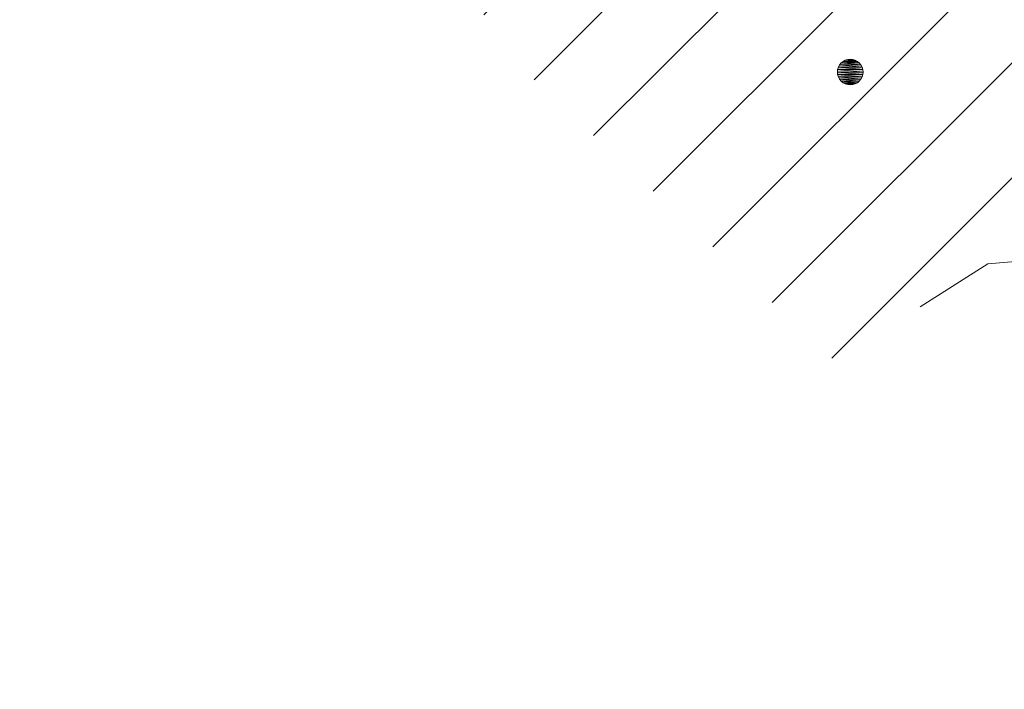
# Model space of a CAD drawing. Header units: metres. Extents: x 102852 to 106916, y 385458 to 392749.
# Tile 5 of 25: x 104573 to 104592, y 386053 to 386066. Entities that reach past the tile are written whole.
import ezdxf

# ---------------------------------------------------------------- set-up
doc = ezdxf.new("R2010")
doc.units = ezdxf.units.M
for name, color, linetype, lineweight in [('0-BEPLANTING', 14, 'Continuous', 30), ('B-WE-GR-STRUIK-G', 90, 'Continuous', 13), ('Bomen', 84, 'Continuous', 0)]:
    doc.layers.add(name, color=color, linetype=linetype, lineweight=lineweight)

# ---------------------------------------------------------------- blocks, each defined once
blk = doc.blocks.new('MPOLYGON_546')
at = {"layer": 'Bomen', "flags": 128}
for points in [[(104588.7732233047, 386064.7567766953), (104588.7421325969, 386064.7188925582), (104589.1578674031, 386064.7188925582)], [(104588.8111074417, 386064.7878674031), (104588.7732233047, 386064.7567766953), (104589.1267766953, 386064.7567766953)], [(104588.7732233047, 386064.7567766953), (104589.1267766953, 386064.7567766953), (104589.1578674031, 386064.7188925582)], [(104588.8543291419, 386064.8109698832), (104588.8111074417, 386064.7878674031), (104589.0888925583, 386064.7878674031)], [(104588.8111074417, 386064.7878674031), (104589.0888925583, 386064.7878674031), (104589.1267766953, 386064.7567766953)], [(104588.9012274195, 386064.8251963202), (104588.8543291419, 386064.8109698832), (104589.0456708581, 386064.8109698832)], [(104588.8543291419, 386064.8109698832), (104589.0456708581, 386064.8109698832), (104589.0888925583, 386064.7878674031)], [(104588.95, 386064.83), (104588.9012274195, 386064.8251963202), (104588.9987725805, 386064.8251963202)], [(104588.9012274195, 386064.8251963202), (104588.9987725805, 386064.8251963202), (104589.0456708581, 386064.8109698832)], [(104588.7048036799, 386064.6287725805), (104588.7, 386064.58), (104589.2, 386064.58)], [(104588.7, 386064.58), (104588.7048036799, 386064.5312274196), (104589.1951963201, 386064.5312274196)], [(104588.7, 386064.58), (104589.2, 386064.58), (104589.1951963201, 386064.5312274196)], [(104588.7190301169, 386064.6756708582), (104588.7048036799, 386064.6287725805), (104589.1951963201, 386064.6287725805)], [(104588.7048036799, 386064.6287725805), (104589.1951963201, 386064.6287725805), (104589.2, 386064.58)], [(104588.7048036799, 386064.5312274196), (104588.7190301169, 386064.4843291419), (104589.1809698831, 386064.4843291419)], [(104588.7048036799, 386064.5312274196), (104589.1951963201, 386064.5312274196), (104589.1809698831, 386064.4843291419)], [(104588.7421325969, 386064.7188925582), (104588.7190301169, 386064.6756708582), (104589.1809698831, 386064.6756708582)], [(104588.7190301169, 386064.6756708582), (104589.1809698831, 386064.6756708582), (104589.1951963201, 386064.6287725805)], [(104588.7421325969, 386064.7188925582), (104589.1578674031, 386064.7188925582), (104589.1809698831, 386064.6756708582)], [(104588.7190301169, 386064.4843291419), (104588.7421325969, 386064.4411074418), (104589.1578674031, 386064.4411074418)], [(104588.7190301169, 386064.4843291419), (104589.1809698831, 386064.4843291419), (104589.1578674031, 386064.4411074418)], [(104588.7421325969, 386064.4411074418), (104588.7732233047, 386064.4032233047), (104589.1267766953, 386064.4032233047)], [(104588.7421325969, 386064.4411074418), (104589.1578674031, 386064.4411074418), (104589.1267766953, 386064.4032233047)], [(104588.7732233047, 386064.4032233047), (104588.8111074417, 386064.372132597), (104589.0888925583, 386064.372132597)], [(104588.7732233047, 386064.4032233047), (104589.1267766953, 386064.4032233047), (104589.0888925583, 386064.372132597)], [(104588.8111074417, 386064.372132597), (104588.8543291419, 386064.3490301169), (104589.0456708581, 386064.3490301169)], [(104588.8111074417, 386064.372132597), (104589.0888925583, 386064.372132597), (104589.0456708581, 386064.3490301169)], [(104588.8543291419, 386064.3490301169), (104588.9012274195, 386064.3348036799), (104588.9987725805, 386064.3348036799)], [(104588.8543291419, 386064.3490301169), (104589.0456708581, 386064.3490301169), (104588.9987725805, 386064.3348036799)], [(104588.9012274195, 386064.3348036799), (104588.9987725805, 386064.3348036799), (104588.95, 386064.33)]]:
    blk.add_lwpolyline(points, close=True, dxfattribs=at)
at = {"layer": 'Bomen', "color": 74, "true_color": 0x55aa00, "flags": 128}
for points in [[(104588.7421325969, 386064.7188925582), (104588.7732233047, 386064.7567766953)], [(104588.7732233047, 386064.7567766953), (104588.8111074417, 386064.7878674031)], [(104588.8111074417, 386064.7878674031), (104588.8543291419, 386064.8109698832)], [(104588.8543291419, 386064.8109698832), (104588.9012274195, 386064.8251963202)], [(104588.9012274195, 386064.8251963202), (104588.95, 386064.83)], [(104588.95, 386064.83), (104588.9987725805, 386064.8251963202)], [(104588.9987725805, 386064.8251963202), (104589.0456708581, 386064.8109698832)], [(104589.0456708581, 386064.8109698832), (104589.0888925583, 386064.7878674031)], [(104589.0888925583, 386064.7878674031), (104589.1267766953, 386064.7567766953)], [(104589.1267766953, 386064.7567766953), (104589.1578674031, 386064.7188925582)], [(104588.7, 386064.58), (104588.7048036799, 386064.6287725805)], [(104588.7048036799, 386064.5312274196), (104588.7, 386064.58)], [(104588.7048036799, 386064.6287725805), (104588.7190301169, 386064.6756708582)], [(104588.7190301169, 386064.4843291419), (104588.7048036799, 386064.5312274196)], [(104588.7190301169, 386064.6756708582), (104588.7421325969, 386064.7188925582)], [(104589.1578674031, 386064.7188925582), (104589.1809698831, 386064.6756708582)], [(104589.1809698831, 386064.6756708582), (104589.1951963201, 386064.6287725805)], [(104589.1951963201, 386064.5312274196), (104589.1809698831, 386064.4843291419)], [(104589.1951963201, 386064.6287725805), (104589.2, 386064.58)], [(104589.2, 386064.58), (104589.1951963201, 386064.5312274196)], [(104588.7421325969, 386064.4411074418), (104588.7190301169, 386064.4843291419)], [(104588.7732233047, 386064.4032233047), (104588.7421325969, 386064.4411074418)], [(104588.8111074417, 386064.372132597), (104588.7732233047, 386064.4032233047)], [(104588.8543291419, 386064.3490301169), (104588.8111074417, 386064.372132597)], [(104588.9012274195, 386064.3348036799), (104588.8543291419, 386064.3490301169)], [(104589.0456708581, 386064.3490301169), (104588.9987725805, 386064.3348036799)], [(104589.0888925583, 386064.372132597), (104589.0456708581, 386064.3490301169)], [(104589.1267766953, 386064.4032233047), (104589.0888925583, 386064.372132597)], [(104589.1578674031, 386064.4411074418), (104589.1267766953, 386064.4032233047)], [(104589.1809698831, 386064.4843291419), (104589.1578674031, 386064.4411074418)], [(104588.95, 386064.33), (104588.9012274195, 386064.3348036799)], [(104588.9987725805, 386064.3348036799), (104588.95, 386064.33)]]:
    blk.add_lwpolyline(points, dxfattribs=at)
at = {"layer": 'Bomen'}
for points in [[(104588.7732233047, 386064.7567766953), (104588.7421325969, 386064.7188925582), (104589.1578674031, 386064.7188925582)], [(104588.8111074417, 386064.7878674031), (104588.7732233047, 386064.7567766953), (104589.1267766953, 386064.7567766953)], [(104588.7732233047, 386064.7567766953), (104589.1267766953, 386064.7567766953), (104589.1578674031, 386064.7188925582)], [(104588.8543291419, 386064.8109698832), (104588.8111074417, 386064.7878674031), (104589.0888925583, 386064.7878674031)], [(104588.8111074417, 386064.7878674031), (104589.0888925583, 386064.7878674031), (104589.1267766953, 386064.7567766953)], [(104588.9012274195, 386064.8251963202), (104588.8543291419, 386064.8109698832), (104589.0456708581, 386064.8109698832)], [(104588.8543291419, 386064.8109698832), (104589.0456708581, 386064.8109698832), (104589.0888925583, 386064.7878674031)], [(104588.95, 386064.83), (104588.9012274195, 386064.8251963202), (104588.9987725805, 386064.8251963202)], [(104588.9012274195, 386064.8251963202), (104588.9987725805, 386064.8251963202), (104589.0456708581, 386064.8109698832)], [(104588.7048036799, 386064.6287725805), (104588.7, 386064.58), (104589.2, 386064.58)], [(104588.7190301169, 386064.6756708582), (104588.7048036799, 386064.6287725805), (104589.1951963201, 386064.6287725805)], [(104588.7048036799, 386064.6287725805), (104589.1951963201, 386064.6287725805), (104589.2, 386064.58)], [(104588.7421325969, 386064.7188925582), (104588.7190301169, 386064.6756708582), (104589.1809698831, 386064.6756708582)], [(104588.7190301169, 386064.6756708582), (104589.1809698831, 386064.6756708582), (104589.1951963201, 386064.6287725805)], [(104588.7421325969, 386064.7188925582), (104589.1578674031, 386064.7188925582), (104589.1809698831, 386064.6756708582)]]:
    blk.add_solid(points, dxfattribs=at)
at = {"layer": 'Bomen', "extrusion": (0, 0, -1)}
for points in [[(-104588.7, 386064.58), (-104588.7048036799, 386064.5312274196), (-104589.1951963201, 386064.5312274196)], [(-104588.7, 386064.58), (-104589.2, 386064.58), (-104589.1951963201, 386064.5312274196)], [(-104588.7048036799, 386064.5312274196), (-104588.7190301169, 386064.4843291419), (-104589.1809698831, 386064.4843291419)], [(-104588.7048036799, 386064.5312274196), (-104589.1951963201, 386064.5312274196), (-104589.1809698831, 386064.4843291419)], [(-104588.7190301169, 386064.4843291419), (-104588.7421325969, 386064.4411074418), (-104589.1578674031, 386064.4411074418)], [(-104588.7190301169, 386064.4843291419), (-104589.1809698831, 386064.4843291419), (-104589.1578674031, 386064.4411074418)], [(-104588.7421325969, 386064.4411074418), (-104588.7732233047, 386064.4032233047), (-104589.1267766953, 386064.4032233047)], [(-104588.7421325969, 386064.4411074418), (-104589.1578674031, 386064.4411074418), (-104589.1267766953, 386064.4032233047)], [(-104588.7732233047, 386064.4032233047), (-104588.8111074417, 386064.372132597), (-104589.0888925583, 386064.372132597)], [(-104588.7732233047, 386064.4032233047), (-104589.1267766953, 386064.4032233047), (-104589.0888925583, 386064.372132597)], [(-104588.8111074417, 386064.372132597), (-104588.8543291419, 386064.3490301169), (-104589.0456708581, 386064.3490301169)], [(-104588.8111074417, 386064.372132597), (-104589.0888925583, 386064.372132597), (-104589.0456708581, 386064.3490301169)], [(-104588.8543291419, 386064.3490301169), (-104588.9012274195, 386064.3348036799), (-104588.9987725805, 386064.3348036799)], [(-104588.8543291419, 386064.3490301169), (-104589.0456708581, 386064.3490301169), (-104588.9987725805, 386064.3348036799)], [(-104588.9012274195, 386064.3348036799), (-104588.9987725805, 386064.3348036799), (-104588.95, 386064.33)]]:
    blk.add_solid(points, dxfattribs=at)

msp = doc.modelspace()

# ---------------------------------------------------------------- hatches: boundary and pattern name
at = {"layer": '0-BEPLANTING', "ltscale": 0.2}
h = msp.add_hatch(dxfattribs=at)
h.set_pattern_fill('ANSI31', color=256, scale=0.1, pattern_type=2)
h.set_pattern_definition([(44.99999999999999, (0, 0), (-1.122532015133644, 1.122532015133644), [])])
h.paths.add_polyline_path([(104550.3490000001, 386139.095), (104583.1190000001, 386149.26), (104585.7600569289, 386140.7524644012), (104586.5220000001, 386140.989), (104586.1390000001, 386141.4540000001), (104583.7390000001, 386150.239), (104549.4810000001, 386139.439), (104560.8370000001, 386103.316), (104563.9940000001, 386104.301), (104564.2820004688, 386103.3116304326), (104564.957222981, 386103.5257569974), (104564.4655765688, 386105.0761051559), (104561.1790000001, 386104.057)])
h.paths.add_polyline_path([(104576.2880000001, 386103.9760000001), (104574.5597408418, 386103.3595684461), (104579.6618840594, 386086.7956979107), (104570.9460000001, 386084.049), (104565.3743222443, 386102.1175402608), (104564.5676532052, 386101.8704214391), (104570.2605073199, 386082.5463974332), (104580.4793519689, 386085.9528879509), (104586.4931988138, 386067.8192732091), (104605.9325568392, 386073.6516617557), (104607.8065752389, 386072.8162080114), (104619.4457785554, 386076.4270093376), (104618.713902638, 386078.7861678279), (104587.1250000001, 386069.04)])
h.paths.add_polyline_path([(104546.4280000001, 386098.595), (104550.1877364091, 386095.2851488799), (104560.648595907, 386084.9927507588), (104578.8753677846, 386068.668087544), (104581.6150000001, 386065.966), (104582.6410000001, 386064.571), (104588.9816223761, 386058.6344620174), (104590.3100729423, 386060.001294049), (104591.6281372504, 386060.8368241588), (104593.0288151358, 386060.9315262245), (104593.9900072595, 386060.4988513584), (104603.265481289, 386055.1711129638), (104606.4626729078, 386052.9901474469), (104612.408394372, 386048.467299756), (104627.2455826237, 386038.3101146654), (104637.5991495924, 386031.6363431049), (104639.1644444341, 386030.7137859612), (104640.1246944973, 386030.9515335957), (104640.5955594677, 386031.6363431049), (104640.7881869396, 386032.2569533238), (104651.5946205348, 386057.5450008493), (104653.3415504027, 386061.7331548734), (104654.3962120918, 386064.6747598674), (104657.1959468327, 386071.3737568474), (104662.1278663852, 386084.6974408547), (104663.201518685, 386087.6317531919), (104663.7025642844, 386090.4229450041), (104665.7625494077, 386106.0232700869), (104667.191295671, 386118.2739088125), (104667.7457468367, 386128.4376180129), (104667.9356082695, 386135.5249317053), (104655.4503218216, 386131.7819089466), (104645.4325507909, 386128.7662513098), (104657.9606801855, 386089.5652219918), (104644.2796654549, 386085.4106303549), (104650.7780073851, 386064.3073174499), (104612.1764264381, 386053.035509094), (104605.6724043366, 386073.155992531), (104586.2358777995, 386067.3244535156), (104580.225793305, 386085.4467236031), (104569.9939072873, 386082.0358856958), (104564.1842755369, 386101.7563977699), (104556.9414146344, 386099.5341633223), (104555.7487183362, 386103.7751448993), (104553.9354244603, 386103.2192125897), (104552.0230000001, 386109.457), (104556.8830000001, 386110.959), (104558.812674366, 386104.7153977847), (104557.3375849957, 386104.2627290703), (104558.1790000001, 386101.463), (104560.3571369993, 386102.1176051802), (104548.5090000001, 386139.899), (104547.4771563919, 386141.4574519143), (104546.5320000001, 386140.596), (104546.1660000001, 386140.244), (104545.5224477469, 386139.6107987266), (104544.9968943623, 386138.8767026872), (104544.6048810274, 386138.0634198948), (104544.3580000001, 386137.195), (104539.6770000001, 386121.483), (104549.9070000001, 386120.0410000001), (104548.0071037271, 386107.2220395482), (104545.7439367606, 386099.8356930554)])
h.paths.add_polyline_path([(104572.2202884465, 386145.4914172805), (104582.3171167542, 386148.6233751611), (104581.4283178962, 386151.4886913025), (104571.3314895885, 386148.3567334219)], flags=9)

# ---------------------------------------------------------------- linework, layer by layer
at = {"layer": 'B-WE-GR-STRUIK-G', "flags": 128}
msp.add_lwpolyline([(104590.3100729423, 386060.001294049), (104591.6281372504, 386060.8368241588), (104592.3190000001, 386060.896), (104593.0288151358, 386060.9315262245), (104593.9900072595, 386060.4988513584), (104603.265481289, 386055.1711129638), (104606.4626729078, 386052.9901474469), (104612.408394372, 386048.467299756), (104627.2455826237, 386038.3101146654)], dxfattribs=at)

# ---------------------------------------------------------------- block references
at = {"layer": 'Bomen', "rotation": 360}
msp.add_blockref('MPOLYGON_546', (0, 0, 0.1341), dxfattribs=at)

doc.saveas('drawing.dxf')
